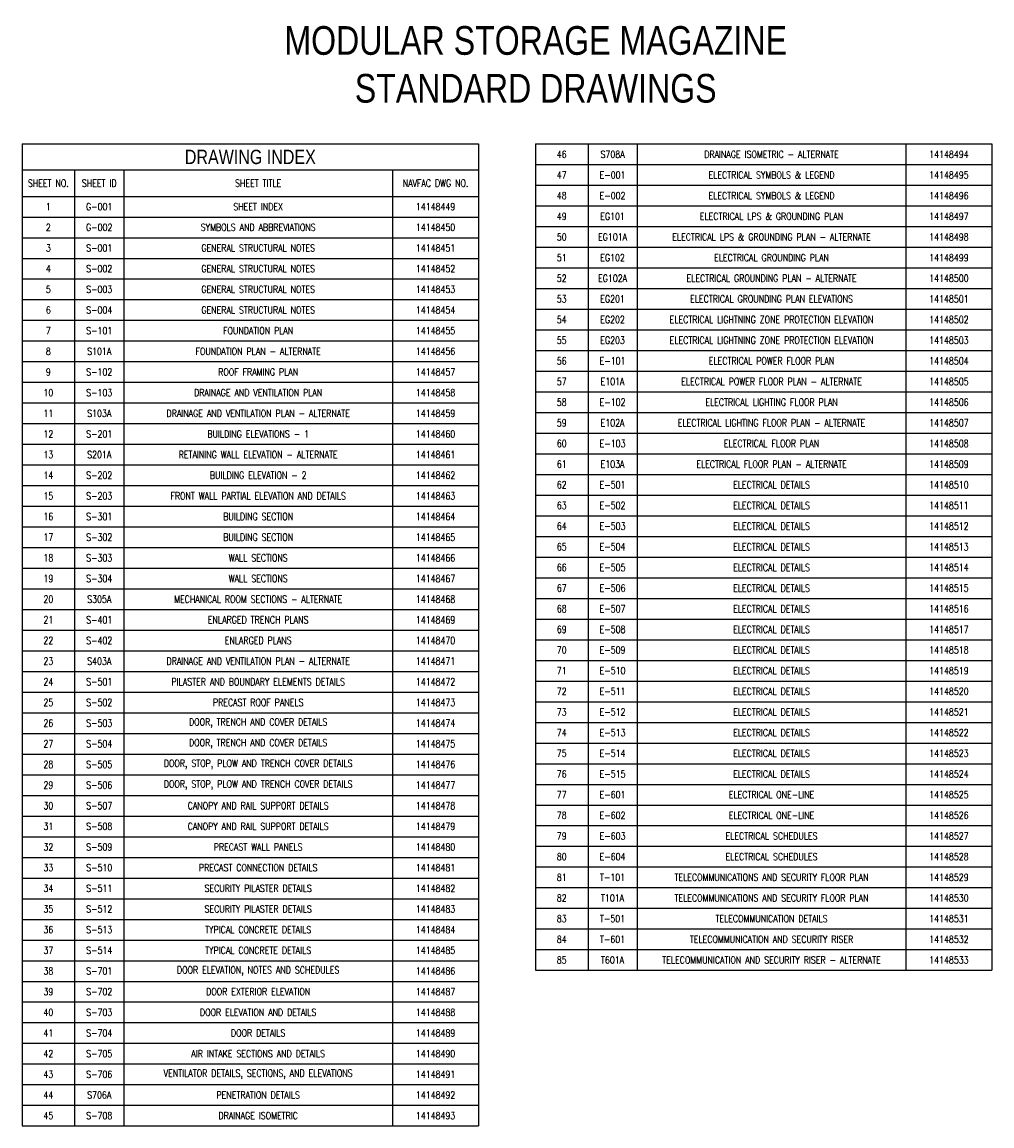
# Paper-space layout 'G-001 - SHEET INDEX' of a CAD drawing. Header units: inches. Extents: x 7.3 to 33.2, y 0.8 to 20.6.
# Tile 1 of 2: x 7.3 to 24.2, y 1.4 to 20.6. Entities that reach past the tile are written whole.
import ezdxf

# ---------------------------------------------------------------- set-up
doc = ezdxf.new("R2010")
doc.units = ezdxf.units.IN
doc.header["$MEASUREMENT"] = 0
doc.layers.add('G-ANNO-TEXT', color=2, linetype='Continuous', lineweight=25)
doc.layers.add('S-ANNO-TEXT', color=2, linetype='Continuous')
doc.styles.add('ROMANS', font='ROMANS.shx', dxfattribs={"width": 0.8})
doc.styles.get("Standard").update_dxf_attribs({"font": 'romans.shx', "width": 0.8})
doc.styles.add('TITLES', font='swiss.ttf', dxfattribs={"width": 0.8, "height": 0.25})

# ---------------------------------------------------------------- blocks, each defined once
blk = doc.blocks.new('*T2')
at = {"layer": 'G-ANNO-TEXT', "color": 0, "linetype": 'ByBlock', "lineweight": -2, "transparency": 16777216}
for p, q in [((0, 0), (7.952, 0)), ((0, 0), (0, -17.113)), ((7.952, 0), (7.952, -17.113)), ((8.942, 0), (16.894, 0)), ((8.942, 0), (8.942, -14.4)), ((9.858, 0), (9.858, -14.4)), ((10.713, 0), (10.713, -14.4)), ((15.397, 0), (15.397, -14.4)), ((16.894, 0), (16.894, -14.4)), ((8.942, -0.36), (16.894, -0.36)), ((0, -0.453), (7.952, -0.453)), ((0.916, -0.453), (0.916, -17.113)), ((1.772, -0.453), (1.772, -17.113)), ((6.455, -0.453), (6.455, -17.113)), ((8.942, -0.72), (16.894, -0.72)), ((0, -0.913), (7.952, -0.913)), ((8.942, -1.08), (16.894, -1.08)), ((0, -1.273), (7.952, -1.273)), ((8.942, -1.44), (16.894, -1.44)), ((0, -1.633), (7.952, -1.633)), ((8.942, -1.8), (16.894, -1.8)), ((0, -1.993), (7.952, -1.993)), ((8.942, -2.16), (16.894, -2.16)), ((0, -2.353), (7.952, -2.353)), ((8.942, -2.52), (16.894, -2.52)), ((0, -2.713), (7.952, -2.713)), ((8.942, -2.88), (16.894, -2.88)), ((0, -3.073), (7.952, -3.073)), ((8.942, -3.24), (16.894, -3.24)), ((0, -3.433), (7.952, -3.433)), ((8.942, -3.6), (16.894, -3.6)), ((0, -3.793), (7.952, -3.793)), ((8.942, -3.96), (16.894, -3.96)), ((0, -4.153), (7.952, -4.153)), ((8.942, -4.32), (16.894, -4.32)), ((0, -4.513), (7.952, -4.513)), ((8.942, -4.68), (16.894, -4.68)), ((0, -4.873), (7.952, -4.873)), ((8.942, -5.04), (16.894, -5.04)), ((0, -5.233), (7.952, -5.233)), ((8.942, -5.4), (16.894, -5.4)), ((0, -5.593), (7.952, -5.593)), ((8.942, -5.76), (16.894, -5.76)), ((0, -5.953), (7.952, -5.953)), ((8.942, -6.12), (16.894, -6.12)), ((0, -6.313), (7.952, -6.313)), ((8.942, -6.48), (16.894, -6.48)), ((0, -6.673), (7.952, -6.673)), ((8.942, -6.84), (16.894, -6.84)), ((0, -7.033), (7.952, -7.033)), ((8.942, -7.2), (16.894, -7.2)), ((0, -7.393), (7.952, -7.393)), ((8.942, -7.56), (16.894, -7.56)), ((0, -7.753), (7.952, -7.753)), ((8.942, -7.92), (16.894, -7.92)), ((0, -8.113), (7.952, -8.113)), ((8.942, -8.28), (16.894, -8.28)), ((0, -8.473), (7.952, -8.473)), ((8.942, -8.64), (16.894, -8.64)), ((0, -8.833), (7.952, -8.833)), ((8.942, -9), (16.894, -9)), ((0, -9.193), (7.952, -9.193)), ((8.942, -9.36), (16.894, -9.36)), ((0, -9.553), (7.952, -9.553)), ((8.942, -9.72), (16.894, -9.72)), ((0, -9.913), (7.952, -9.913)), ((8.942, -10.08), (16.894, -10.08)), ((0, -10.273), (7.952, -10.273)), ((8.942, -10.44), (16.894, -10.44)), ((0, -10.633), (7.952, -10.633)), ((8.942, -10.8), (16.894, -10.8)), ((0, -10.993), (7.952, -10.993)), ((8.942, -11.16), (16.894, -11.16)), ((0, -11.353), (7.952, -11.353)), ((8.942, -11.52), (16.894, -11.52)), ((0, -11.713), (7.952, -11.713)), ((8.942, -11.88), (16.894, -11.88)), ((0, -12.073), (7.952, -12.073)), ((8.942, -12.24), (16.894, -12.24)), ((0, -12.433), (7.952, -12.433)), ((8.942, -12.6), (16.894, -12.6)), ((0, -12.793), (7.952, -12.793)), ((8.942, -12.96), (16.894, -12.96)), ((0, -13.153), (7.952, -13.153)), ((8.942, -13.32), (16.894, -13.32)), ((0, -13.513), (7.952, -13.513)), ((8.942, -13.68), (16.894, -13.68)), ((0, -13.873), (7.952, -13.873)), ((8.942, -14.04), (16.894, -14.04)), ((0, -14.233), (7.952, -14.233)), ((8.942, -14.4), (16.894, -14.4)), ((0, -14.593), (7.952, -14.593)), ((0, -14.953), (7.952, -14.953)), ((0, -15.313), (7.952, -15.313)), ((0, -15.673), (7.952, -15.673)), ((0, -16.033), (7.952, -16.033)), ((0, -16.393), (7.952, -16.393)), ((0, -16.753), (7.952, -16.753)), ((0, -17.113), (7.952, -17.113))]:
    blk.add_line(p, q, dxfattribs=at)
at = {"layer": 'G-ANNO-TEXT', "color": 0, "transparency": 16777216, "attachment_point": 5}
for s, insert, char_height, width, style in [('DRAWING INDEX', (3.976, -0.227), 0.25, 7.83187, 'TITLES'), ('NAVFAC DWG NO.', (7.203, -0.683), 0.125, 1.37706, 'ROMANS'), ('E-001', (10.286, -0.54), 0.125, 0.73511, 'ROMANS'), ('SHEET TITLE', (4.113, -0.683), 0.125, 4.5633, 'ROMANS'), ('E-002', (10.286, -0.9), 0.125, 0.73511, 'ROMANS'), ('SHEET INDEX', (4.113, -1.093), 0.125, 4.5633, 'ROMANS'), ('EG101', (10.286, -1.26), 0.125, 0.73511, 'ROMANS'), ('SYMBOLS AND ABBREVIATIONS', (4.113, -1.453), 0.125, 4.5633, 'ROMANS'), ('EG101A', (10.286, -1.62), 0.125, 0.73511, 'ROMANS'), ('GENERAL STRUCTURAL NOTES', (4.113, -1.813), 0.125, 4.5633, 'ROMANS'), ('GENERAL STRUCTURAL NOTES', (4.113, -2.173), 0.125, 4.5633, 'ROMANS'), ('GENERAL STRUCTURAL NOTES', (4.113, -2.533), 0.125, 4.5633, 'ROMANS'), ('GENERAL STRUCTURAL NOTES', (4.113, -2.893), 0.125, 4.5633, 'ROMANS'), ('FOUNDATION PLAN', (4.113, -3.253), 0.125, 4.5633, 'ROMANS'), ('FOUNDATION PLAN - ALTERNATE', (4.113, -3.613), 0.125, 4.5633, 'ROMANS'), ('ROOF FRAMING PLAN', (4.113, -3.973), 0.125, 4.5633, 'ROMANS'), ('DRAINAGE AND VENTILATION PLAN ', (4.113, -4.333), 0.125, 4.5633, 'ROMANS'), ('DRAINAGE AND VENTILATION PLAN - ALTERNATE ', (4.113, -4.693), 0.125, 4.5633, 'ROMANS'), ('BUILDING ELEVATIONS - 1', (4.113, -5.053), 0.125, 4.5633, 'ROMANS'), ('RETAINING WALL ELEVATION - ALTERNATE', (4.113, -5.413), 0.125, 4.5633, 'ROMANS'), ('BUILDING ELEVATION - 2', (4.113, -5.773), 0.125, 4.5633, 'ROMANS'), ('FRONT WALL PARTIAL ELEVATION AND DETAILS ', (4.113, -6.133), 0.125, 4.5633, 'ROMANS'), ('BUILDING SECTION', (4.113, -6.493), 0.125, 4.5633, 'ROMANS'), ('BUILDING SECTION', (4.113, -6.853), 0.125, 4.5633, 'ROMANS'), ('WALL SECTIONS ', (4.113, -7.213), 0.125, 4.5633, 'ROMANS'), ('WALL SECTIONS', (4.113, -7.573), 0.125, 4.5633, 'ROMANS'), ('MECHANICAL ROOM SECTIONS - ALTERNATE ', (4.113, -7.933), 0.125, 4.5633, 'ROMANS'), ('ENLARGED TRENCH PLANS', (4.113, -8.293), 0.125, 4.5633, 'ROMANS'), ('ENLARGED PLANS ', (4.113, -8.653), 0.125, 4.5633, 'ROMANS'), ('S403A', (1.344, -9.013), 0.125, 0.73511, 'ROMANS'), ('DRAINAGE AND VENTILATION PLAN - ALTERNATE', (4.113, -9.013), 0.125, 4.5633, 'ROMANS'), ('PILASTER AND BOUNDARY ELEMENTS DETAILS', (4.113, -9.373), 0.125, 4.5633, 'ROMANS'), ('PRECAST ROOF PANELS ', (4.113, -9.733), 0.125, 4.5633, 'ROMANS'), ('DOOR, TRENCH AND COVER DETAILS', (4.113, -10.093), 0.125, 4.5633, 'ROMANS'), ('DOOR, TRENCH AND COVER DETAILS', (4.113, -10.453), 0.125, 4.5633, 'ROMANS'), ('DOOR, STOP, PLOW AND TRENCH COVER DETAILS', (4.113, -10.813), 0.125, 4.5633, 'ROMANS'), ('DOOR, STOP, PLOW AND TRENCH COVER DETAILS', (4.113, -11.173), 0.125, 4.5633, 'ROMANS'), ('CANOPY AND RAIL SUPPORT DETAILS', (4.113, -11.533), 0.125, 4.5633, 'ROMANS'), ('E-602', (10.286, -11.7), 0.125, 0.73511, 'ROMANS'), ('CANOPY AND RAIL SUPPORT DETAILS', (4.113, -11.893), 0.125, 4.5633, 'ROMANS'), ('PRECAST WALL PANELS ', (4.113, -12.253), 0.125, 4.5633, 'ROMANS'), ('E-604', (10.286, -12.42), 0.125, 0.73511, 'ROMANS'), ('PRECAST CONNECTION DETAILS', (4.113, -12.613), 0.125, 4.5633, 'ROMANS'), ('SECURITY PILASTER DETAILS', (4.113, -12.973), 0.125, 4.5633, 'ROMANS'), ('SECURITY PILASTER DETAILS', (4.113, -13.333), 0.125, 4.5633, 'ROMANS'), ('TYPICAL CONCRETE DETAILS', (4.113, -13.693), 0.125, 4.5633, 'ROMANS'), ('TYPICAL CONCRETE DETAILS', (4.113, -14.053), 0.125, 4.5633, 'ROMANS')]:
    blk.add_mtext(s, dxfattribs=dict(at, insert=insert, char_height=char_height, width=width, style=style))
at = {"layer": 'G-ANNO-TEXT', "transparency": 16777216, "char_height": 0.125, "attachment_point": 5, "style": 'ROMANS'}
for s, insert, width in [('46', (9.4, -0.18), 0.7964), ('DRAINAGE ISOMETRIC - ALTERNATE', (13.055, -0.18), 4.5633), ('{\\C0;14148494}', (16.145, -0.18), 1.37706), ('SHEET NO.', (0.458, -0.683), 0.7964), ('47', (9.4, -0.54), 0.7964), ('ELECTRICAL SYMBOLS & LEGEND', (13.055, -0.54), 4.5633), ('{\\C0;14148495}', (16.145, -0.54), 1.37706), ('SHEET ID', (1.344, -0.683), 0.73511), ('48', (9.4, -0.9), 0.7964), ('ELECTRICAL SYMBOLS & LEGEND', (13.055, -0.9), 4.5633), ('{\\C0;14148496', (16.145, -0.9), 1.37706), ('1', (0.458, -1.093), 0.7964), ('G-001', (1.344, -1.093), 0.73511), ('14148449', (7.203, -1.093), 1.37706), ('49', (9.4, -1.26), 0.7964), ('ELECTRICAL LPS & GROUNDING PLAN', (13.055, -1.26), 4.5633), ('{\\C0;14148497', (16.145, -1.26), 1.37706), ('2', (0.458, -1.453), 0.7964), ('G-002', (1.344, -1.453), 0.73511), ('14148450', (7.203, -1.453), 1.37706), ('50', (9.4, -1.62), 0.7964), ('ELECTRICAL LPS & GROUNDING PLAN - ALTERNATE', (13.055, -1.62), 4.5633), ('{\\C0;14148498', (16.145, -1.62), 1.37706), ('3', (0.458, -1.813), 0.7964), ('S-001', (1.344, -1.813), 0.73511), ('14148451', (7.203, -1.813), 1.37706), ('51', (9.4, -1.98), 0.7964), ('EG102', (10.286, -1.98), 0.73511), ('ELECTRICAL GROUNDING PLAN', (13.055, -1.98), 4.5633), ('{\\C0;14148499', (16.145, -1.98), 1.37706), ('4', (0.458, -2.173), 0.7964), ('S-002', (1.344, -2.173), 0.73511), ('14148452', (7.203, -2.173), 1.37706), ('52', (9.4, -2.34), 0.7964), ('EG102A', (10.286, -2.34), 0.73511), ('ELECTRICAL GROUNDING PLAN - ALTERNATE', (13.055, -2.34), 4.5633), ('{\\C0;14148500', (16.145, -2.34), 1.37706), ('5', (0.458, -2.533), 0.7964), ('S-003', (1.344, -2.533), 0.73511), ('14148453', (7.203, -2.533), 1.37706), ('53', (9.4, -2.7), 0.7964), ('EG201', (10.286, -2.7), 0.73511), ('ELECTRICAL GROUNDING PLAN ELEVATIONS', (13.055, -2.7), 4.5633), ('{\\C0;14148501', (16.145, -2.7), 1.37706), ('6', (0.458, -2.893), 0.7964), ('S-004', (1.344, -2.893), 0.73511), ('14148454', (7.203, -2.893), 1.37706), ('54', (9.4, -3.06), 0.7964), ('EG202', (10.286, -3.06), 0.73511), ('ELECTRICAL LIGHTNING ZONE PROTECTION ELEVATION', (13.055, -3.06), 4.5633), ('{\\C0;14148502', (16.145, -3.06), 1.37706), ('7', (0.458, -3.253), 0.7964), ('{\\C2;S-101}', (1.344, -3.253), 0.73511), ('14148455', (7.203, -3.253), 1.37706), ('55', (9.4, -3.42), 0.7964), ('EG203', (10.286, -3.42), 0.73511), ('ELECTRICAL LIGHTNING ZONE PROTECTION ELEVATION ', (13.055, -3.42), 4.5633), ('{\\C0;14148503', (16.145, -3.42), 1.37706), ('8', (0.458, -3.613), 0.7964), ('S101A', (1.344, -3.613), 0.73511), ('14148456', (7.203, -3.613), 1.37706), ('56', (9.4, -3.78), 0.7964), ('E-101', (10.286, -3.78), 0.73511), ('ELECTRICAL POWER FLOOR PLAN', (13.055, -3.78), 4.5633), ('{\\C0;14148504', (16.145, -3.78), 1.37706), ('9', (0.458, -3.973), 0.7964), ('S-102', (1.344, -3.973), 0.73511), ('14148457', (7.203, -3.973), 1.37706), ('57', (9.4, -4.14), 0.7964), ('E101A', (10.286, -4.14), 0.73511), ('ELECTRICAL POWER FLOOR PLAN - ALTERNATE', (13.055, -4.14), 4.5633), ('{\\C0;14148505', (16.145, -4.14), 1.37706), ('10', (0.458, -4.333), 0.7964), ('S-103', (1.344, -4.333), 0.73511), ('14148458', (7.203, -4.333), 1.37706), ('58', (9.4, -4.5), 0.7964), ('E-102', (10.286, -4.5), 0.73511), ('ELECTRICAL LIGHTING FLOOR PLAN', (13.055, -4.5), 4.5633), ('11', (0.458, -4.693), 0.7964), ('S103A', (1.344, -4.693), 0.73511), ('14148459', (7.203, -4.693), 1.37706), ('{\\C0;14148506', (16.145, -4.5), 1.37706), ('59', (9.4, -4.86), 0.7964), ('E102A', (10.286, -4.86), 0.73511), ('ELECTRICAL LIGHTING FLOOR PLAN - ALTERNATE', (13.055, -4.86), 4.5633), ('{\\C0;14148507', (16.145, -4.86), 1.37706), ('12', (0.458, -5.053), 0.7964), ('S-201', (1.344, -5.053), 0.73511), ('14148460', (7.203, -5.053), 1.37706), ('60', (9.4, -5.22), 0.7964), ('E-103', (10.286, -5.22), 0.73511), ('ELECTRICAL FLOOR PLAN', (13.055, -5.22), 4.5633), ('{\\C0;14148508', (16.145, -5.22), 1.37706), ('13', (0.458, -5.413), 0.7964), ('S201A', (1.344, -5.413), 0.73511), ('14148461', (7.203, -5.413), 1.37706), ('61', (9.4, -5.58), 0.7964), ('E103A', (10.286, -5.58), 0.73511), ('ELECTRICAL FLOOR PLAN - ALTERNATE', (13.055, -5.58), 4.5633), ('{\\C0;14148509', (16.145, -5.58), 1.37706), ('14', (0.458, -5.773), 0.7964), ('{\\C256;S-202}', (1.344, -5.773), 0.73511), ('14148462', (7.203, -5.773), 1.37706), ('62', (9.4, -5.94), 0.7964), ('E-501', (10.286, -5.94), 0.73511), ('ELECTRICAL DETAILS', (13.055, -5.94), 4.5633), ('{\\C0;14148510', (16.145, -5.94), 1.37706), ('15', (0.458, -6.133), 0.7964), ('{\\C256;S-203}', (1.344, -6.133), 0.73511), ('14148463', (7.203, -6.133), 1.37706), ('63', (9.4, -6.3), 0.7964), ('E-502', (10.286, -6.3), 0.73511), ('ELECTRICAL DETAILS', (13.055, -6.3), 4.5633), ('{\\C0;14148511', (16.145, -6.3), 1.37706), ('16', (0.458, -6.493), 0.7964), ('S-301', (1.344, -6.493), 0.73511), ('14148464', (7.203, -6.493), 1.37706), ('64', (9.4, -6.66), 0.7964), ('E-503', (10.286, -6.66), 0.73511), ('ELECTRICAL DETAILS', (13.055, -6.66), 4.5633), ('{\\C0;14148512', (16.145, -6.66), 1.37706), ('17', (0.458, -6.853), 0.7964), ('S-302', (1.344, -6.853), 0.73511), ('14148465', (7.203, -6.853), 1.37706), ('65', (9.4, -7.02), 0.7964), ('E-504', (10.286, -7.02), 0.73511), ('ELECTRICAL DETAILS', (13.055, -7.02), 4.5633), ('{\\C0;14148513', (16.145, -7.02), 1.37706), ('18', (0.458, -7.213), 0.7964), ('S-303', (1.344, -7.213), 0.73511), ('14148466', (7.203, -7.213), 1.37706), ('66', (9.4, -7.38), 0.7964), ('E-505', (10.286, -7.38), 0.73511), ('ELECTRICAL DETAILS', (13.055, -7.38), 4.5633), ('19', (0.458, -7.573), 0.7964), ('S-304', (1.344, -7.573), 0.73511), ('14148467', (7.203, -7.573), 1.37706), ('{\\C0;14148514', (16.145, -7.38), 1.37706), ('67', (9.4, -7.74), 0.7964), ('E-506', (10.286, -7.74), 0.73511), ('ELECTRICAL DETAILS', (13.055, -7.74), 4.5633), ('{\\C0;14148515', (16.145, -7.74), 1.37706), ('20', (0.458, -7.933), 0.7964), ('S305A', (1.344, -7.933), 0.73511), ('14148468', (7.203, -7.933), 1.37706), ('68', (9.4, -8.1), 0.7964), ('E-507', (10.286, -8.1), 0.73511), ('ELECTRICAL DETAILS', (13.055, -8.1), 4.5633), ('{\\C0;14148516', (16.145, -8.1), 1.37706), ('21', (0.458, -8.293), 0.7964), ('S-401', (1.344, -8.293), 0.73511), ('14148469', (7.203, -8.293), 1.37706), ('69', (9.4, -8.46), 0.7964), ('E-508', (10.286, -8.46), 0.73511), ('ELECTRICAL DETAILS', (13.055, -8.46), 4.5633), ('{\\C0;14148517', (16.145, -8.46), 1.37706), ('22', (0.458, -8.653), 0.7964), ('S-402', (1.344, -8.653), 0.73511), ('14148470', (7.203, -8.653), 1.37706), ('70', (9.4, -8.82), 0.7964), ('E-509', (10.286, -8.82), 0.73511), ('ELECTRICAL DETAILS', (13.055, -8.82), 4.5633), ('{\\C0;14148518', (16.145, -8.82), 1.37706), ('23', (0.458, -9.013), 0.7964), ('14148471', (7.203, -9.013), 1.37706), ('71', (9.4, -9.18), 0.7964), ('E-510', (10.286, -9.18), 0.73511), ('ELECTRICAL DETAILS', (13.055, -9.18), 4.5633), ('{\\C0;14148519', (16.145, -9.18), 1.37706), ('24', (0.458, -9.373), 0.7964), ('S-501', (1.344, -9.373), 0.73511), ('14148472', (7.203, -9.373), 1.37706), ('72', (9.4, -9.54), 0.7964), ('E-511', (10.286, -9.54), 0.73511), ('ELECTRICAL DETAILS', (13.055, -9.54), 4.5633), ('{\\C0;14148520', (16.145, -9.54), 1.37706), ('25', (0.458, -9.733), 0.7964), ('S-502', (1.344, -9.733), 0.73511), ('14148473', (7.203, -9.733), 1.37706), ('73', (9.4, -9.9), 0.7964), ('E-512', (10.286, -9.9), 0.73511), ('ELECTRICAL DETAILS', (13.055, -9.9), 4.5633), ('{\\C0;14148521', (16.145, -9.9), 1.37706), ('26', (0.458, -10.093), 0.7964), ('S-503', (1.344, -10.093), 0.73511), ('14148474', (7.203, -10.093), 1.37706), ('74', (9.4, -10.26), 0.7964), ('E-513', (10.286, -10.26), 0.73511), ('ELECTRICAL DETAILS', (13.055, -10.26), 4.5633), ('{\\C0;14148522', (16.145, -10.26), 1.37706), ('27', (0.458, -10.453), 0.7964), ('S-504', (1.344, -10.453), 0.73511), ('14148475', (7.203, -10.453), 1.37706), ('75', (9.4, -10.62), 0.7964), ('E-514', (10.286, -10.62), 0.73511), ('ELECTRICAL DETAILS', (13.055, -10.62), 4.5633), ('{\\C0;14148523', (16.145, -10.62), 1.37706), ('28', (0.458, -10.813), 0.7964), ('S-505', (1.344, -10.813), 0.73511), ('14148476', (7.203, -10.813), 1.37706), ('76', (9.4, -10.98), 0.7964), ('E-515', (10.286, -10.98), 0.73511), ('ELECTRICAL DETAILS', (13.055, -10.98), 4.5633), ('{\\C0;14148524', (16.145, -10.98), 1.37706), ('29', (0.458, -11.173), 0.7964), ('S-506', (1.344, -11.173), 0.73511), ('14148477', (7.203, -11.173), 1.37706), ('77', (9.4, -11.34), 0.7964), ('E-601', (10.286, -11.34), 0.73511), ('ELECTRICAL ONE-LINE', (13.055, -11.34), 4.5633), ('{\\C0;14148525', (16.145, -11.34), 1.37706), ('30', (0.458, -11.533), 0.7964), ('S-507', (1.344, -11.533), 0.73511), ('14148478', (7.203, -11.533), 1.37706), ('78', (9.4, -11.7), 0.7964), ('ELECTRICAL ONE-LINE', (13.055, -11.7), 4.5633), ('{\\C0;14148526', (16.145, -11.7), 1.37706), ('31', (0.458, -11.893), 0.7964), ('S-508', (1.344, -11.893), 0.73511), ('14148479', (7.203, -11.893), 1.37706), ('79', (9.4, -12.06), 0.7964), ('E-603', (10.286, -12.06), 0.73511), ('ELECTRICAL SCHEDULES', (13.055, -12.06), 4.5633), ('{\\C0;14148527', (16.145, -12.06), 1.37706), ('32', (0.458, -12.253), 0.7964), ('S-509', (1.344, -12.253), 0.73511), ('14148480', (7.203, -12.253), 1.37706), ('80', (9.4, -12.42), 0.7964), ('ELECTRICAL SCHEDULES', (13.055, -12.42), 4.5633), ('{\\C0;14148528', (16.145, -12.42), 1.37706), ('33', (0.458, -12.613), 0.7964), ('S-510', (1.344, -12.613), 0.73511), ('14148481', (7.203, -12.613), 1.37706), ('81', (9.4, -12.78), 0.7964), ('T-101', (10.286, -12.78), 0.73511), ('TELECOMMUNICATIONS AND SECURITY FLOOR PLAN', (13.055, -12.78), 4.5633), ('{\\C0;14148529', (16.145, -12.78), 1.37706), ('34', (0.458, -12.973), 0.7964), ('S-511', (1.344, -12.973), 0.73511), ('14148482', (7.203, -12.973), 1.37706), ('82', (9.4, -13.14), 0.7964), ('T101A', (10.286, -13.14), 0.73511), ('{\\C0;14148530', (16.145, -13.14), 1.37706), ('35', (0.458, -13.333), 0.7964), ('S-512', (1.344, -13.333), 0.73511), ('14148483', (7.203, -13.333), 1.37706), ('83', (9.4, -13.5), 0.7964), ('T-501', (10.286, -13.5), 0.73511), ('TELECOMMUNICATION DETAILS', (13.055, -13.5), 4.5633), ('{\\C0;14148531', (16.145, -13.5), 1.37706), ('36', (0.458, -13.693), 0.7964), ('S-513', (1.344, -13.693), 0.73511), ('14148484', (7.203, -13.693), 1.37706), ('84', (9.4, -13.86), 0.7964), ('T-601', (10.286, -13.86), 0.73511), ('TELECOMMUNICATION AND SECURITY RISER', (13.055, -13.86), 4.5633), ('{\\C0;14148532', (16.145, -13.86), 1.37706), ('37', (0.458, -14.053), 0.7964), ('S-514', (1.344, -14.053), 0.73511), ('14148485', (7.203, -14.053), 1.37706), ('TELECOMMUNICATION AND SECURITY RISER - ALTERNATE', (13.055, -14.22), 4.5633), ('85', (9.4, -14.22), 0.7964), ('T601A', (10.286, -14.22), 0.73511), ('{\\C0;14148533', (16.145, -14.22), 1.37706), ('38', (0.458, -14.413), 0.7964), ('S-701', (1.344, -14.413), 0.73511), ('DOOR ELEVATION, NOTES AND SCHEDULES', (4.113, -14.413), 4.5633), ('14148486', (7.203, -14.413), 1.37706), ('39', (0.458, -14.773), 0.7964), ('S-702', (1.344, -14.773), 0.73511), ('DOOR EXTERIOR ELEVATION', (4.113, -14.773), 4.5633), ('14148487', (7.203, -14.773), 1.37706), ('40', (0.458, -15.133), 0.7964), ('S-703', (1.344, -15.133), 0.73511), ('DOOR ELEVATION AND DETAILS', (4.113, -15.133), 4.5633), ('14148488', (7.203, -15.133), 1.37706), ('41', (0.458, -15.493), 0.7964), ('S-704', (1.344, -15.493), 0.73511), ('DOOR DETAILS', (4.113, -15.493), 4.5633), ('14148489', (7.203, -15.493), 1.37706), ('42', (0.458, -15.853), 0.7964), ('S-705', (1.344, -15.853), 0.73511), ('AIR INTAKE SECTIONS AND DETAILS ', (4.113, -15.853), 4.5633), ('14148490', (7.203, -15.853), 1.37706), ('43', (0.458, -16.213), 0.7964), ('S-706', (1.344, -16.213), 0.73511), ('VENTILATOR DETAILS, SECTIONS, AND ELEVATIONS ', (4.113, -16.213), 4.5633), ('14148491', (7.203, -16.213), 1.37706), ('44', (0.458, -16.573), 0.7964), ('S706A', (1.344, -16.573), 0.73511), ('PENETRATION DETAILS ', (4.113, -16.573), 4.5633), ('14148492', (7.203, -16.573), 1.37706), ('45', (0.458, -16.933), 0.7964), ('S-708', (1.344, -16.933), 0.73511), ('DRAINAGE ISOMETRIC ', (4.113, -16.933), 4.5633), ('14148493', (7.203, -16.933), 1.37706)]:
    blk.add_mtext(s, dxfattribs=dict(at, insert=insert, width=width))
at = {"layer": 'G-ANNO-TEXT', "color": 0, "transparency": 16777216, "char_height": 0.125, "attachment_point": 5}
for s, insert, width in [('S708A', (10.286, -0.18), 0.73511), ('TELECOMMUNICATIONS AND SECURITY FLOOR PLAN', (13.055, -13.14), 4.5633)]:
    blk.add_mtext(s, dxfattribs=dict(at, insert=insert, width=width))

psp = doc.layouts.new('G-001 - SHEET INDEX')

# ---------------------------------------------------------------- block references
psp.add_blockref('*T2', (7.303, 18.482))

# ---------------------------------------------------------------- texts
at = {"layer": 'S-ANNO-TEXT', "insert": (16.25, 19.866), "char_height": 0.5, "width": 23.38699, "attachment_point": 5, "style": 'TITLES'}
psp.add_mtext('MODULAR STORAGE MAGAZINE\\PSTANDARD DRAWINGS', dxfattribs=at)

doc.saveas('drawing.dxf')
